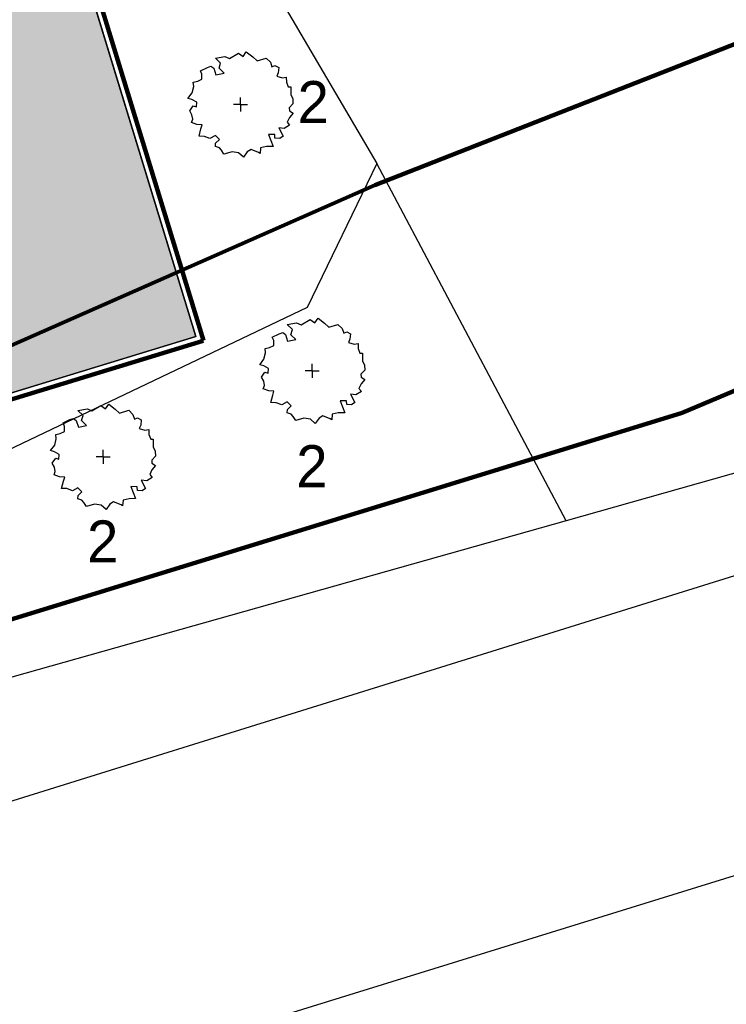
# Model space of a CAD drawing. Extents: x -740024 to -738426, y -1122140 to -1121743.
# Tile 27 of 256: x -739174 to -739157, y -1121983 to -1121960. Entities that reach past the tile are written whole.
import ezdxf

# ---------------------------------------------------------------- set-up
doc = ezdxf.new("R2010")
doc.units = 0
doc.header["$MEASUREMENT"] = 0
for name, color, linetype in [('G_DALSI_PRVKY_MAPY_L21800', 7, 'Continuous'), ('G_HRANICE_PARCEL_L21900', 7, 'Continuous'), ('G_HRANICE_PARCEL_L21999', 7, 'Continuous'), ('obrubníky', 7, 'Continuous'), ('souřadnice S-JSTK', 7, 'Continuous'), ('Standard', 7, 'Continuous'), ('SÍTĚ NOVÉ', 7, 'Continuous'), ('tx_silnice', 7, 'Continuous')]:
    doc.layers.add(name, color=color, linetype=linetype)
doc.styles.add('GENERATED_STYLE_1', font='txt')

msp = doc.modelspace()

# ---------------------------------------------------------------- hatches: boundary and pattern name
at = {"layer": 'obrubníky', "linetype": 'Continuous'}
h = msp.add_hatch(dxfattribs=at)
h.set_pattern_fill('CUT_STONE_KOPÍROVAT', color=256, style=0, pattern_type=2)
h.set_pattern_definition([(45, (-738576.9859, -1121962.5378), (-0.4772971, 0.4772971), [0, -0.45, 0, -0.675]), (110, (-738575.4859, -1121962.5378), (0.6342925, 0.2308636), [0, -0.33, 0, -0.57])])
h.paths.add_polyline_path([(-739204.2082, -1121977.8468), (-739205.9538, -1121972.2618), (-739200.2147, -1121970.5219), (-739203.0435, -1121961.4894, 0.4142136), (-739209.9644, -1121957.9396), (-739210.3998, -1121958.0759), (-739212.0448, -1121952.8232), (-739189.5107, -1121945.9363), (-739187.4645, -1121952.6305), (-739187.0819, -1121952.5136), (-739189.1281, -1121945.8193), (-739189.0806, -1121945.8038, 0.3693412), (-739188.3671, -1121944.717), (-739191.3296, -1121935.0254), (-739187.5043, -1121933.8561), (-739191.3044, -1121921.4239), (-739184.6102, -1121919.3777), (-739169.9457, -1121967.3528)], flags=0)

# ---------------------------------------------------------------- linework, layer by layer
at = {"layer": 'G_DALSI_PRVKY_MAPY_L21800', "flags": 128}
for points in [[(-739212.135, -1121990.1856), (-739156.525, -1121972.8456)], [(-739154.255, -1121979.2856), (-739209.865, -1121996.5056)]]:
    msp.add_lwpolyline(points, dxfattribs=at)
at = {"layer": 'G_HRANICE_PARCEL_L21900', "flags": 128}
for points in [[(-739156.855, -1121970.5256), (-739161.145, -1121971.7356)], [(-739161.145, -1121971.7356), (-739202.475, -1121983.3956)]]:
    msp.add_lwpolyline(points, dxfattribs=at)
at = {"layer": 'G_HRANICE_PARCEL_L21999', "flags": 128}
for points in [[(-739228.445, -1121885.2956), (-739205.655, -1121910.0056), (-739190.975, -1121925.6956), (-739175.615, -1121946.2656), (-739165.645, -1121963.2456)], [(-739165.645, -1121963.2456), (-739167.295, -1121966.6656), (-739185.535, -1121975.3656), (-739203.435, -1121980.3156)], [(-739161.145, -1121971.7356), (-739165.645, -1121963.2456)]]:
    msp.add_lwpolyline(points, dxfattribs=at)
at = {"layer": 'obrubníky', "flags": 128}
msp.add_lwpolyline([(-739204.2082, -1121977.8468), (-739205.9538, -1121972.2618), (-739200.2147, -1121970.5219), (-739203.0435, -1121961.4894, 0.4142136), (-739209.9644, -1121957.9396), (-739210.3998, -1121958.0759), (-739212.0448, -1121952.8232), (-739189.5107, -1121945.9363), (-739187.4645, -1121952.6305), (-739187.0819, -1121952.5136), (-739189.1281, -1121945.8193), (-739189.0806, -1121945.8038, 0.3693412), (-739188.3671, -1121944.717), (-739191.3296, -1121935.0254), (-739187.5043, -1121933.8561), (-739191.3044, -1121921.4239), (-739184.6102, -1121919.3777), (-739169.9457, -1121967.3528)], format="xyb", close=True, dxfattribs=at)
at = {"layer": 'souřadnice S-JSTK'}
for p, q in [((-739169.1464, -1121960.7424), (-739168.9332, -1121960.618)), ((-739168.9332, -1121960.618), (-739168.8206, -1121960.701)), ((-739168.8206, -1121960.701), (-739168.7437, -1121960.5893)), ((-739168.7437, -1121960.5893), (-739168.5896, -1121960.7069)), ((-739169.4764, -1121960.7408), (-739169.253, -1121960.701)), ((-739169.3537, -1121960.855), (-739169.4764, -1121960.7408)), ((-739169.3893, -1121960.9794), (-739169.3537, -1121960.855)), ((-739169.253, -1121960.701), (-739169.1464, -1121960.7424)), ((-739168.5896, -1121960.7069), (-739168.4889, -1121960.8017)), ((-739168.4889, -1121960.8017), (-739168.2716, -1121960.734)), ((-739168.2716, -1121960.734), (-739168.1691, -1121960.8313)), ((-739168.1691, -1121960.8313), (-739168.1335, -1121960.9438)), ((-739169.8318, -1121961.0351), (-739169.6677, -1121960.9557)), ((-739169.798, -1121961.1156), (-739169.8318, -1121961.0351)), ((-739169.6677, -1121960.9557), (-739169.5848, -1121960.9261)), ((-739169.5848, -1121960.9261), (-739169.5196, -1121960.9735)), ((-739169.5196, -1121960.9735), (-739169.468, -1121961.1358)), ((-739169.468, -1121961.1358), (-739169.2715, -1121961.0937)), ((-739169.2715, -1121961.0937), (-739169.3893, -1121960.9794)), ((-739168.1335, -1121960.9438), (-739168.0624, -1121960.9142)), ((-739168.0624, -1121960.9142), (-739167.9747, -1121960.9568)), ((-739167.9854, -1121961.086), (-739168.021, -1121961.1689)), ((-739167.9747, -1121960.9568), (-739167.9854, -1121961.086)), ((-739170.005, -1121961.3085), (-739169.8987, -1121961.2815)), ((-739169.9935, -1121961.4118), (-739170.005, -1121961.3085)), ((-739169.8987, -1121961.2815), (-739169.798, -1121961.24)), ((-739169.798, -1121961.24), (-739169.798, -1121961.1156)), ((-739168.021, -1121961.1689), (-739167.8847, -1121961.2045)), ((-739167.8847, -1121961.2045), (-739167.793, -1121961.1909)), ((-739167.793, -1121961.1909), (-739167.79, -1121961.3111)), ((-739167.79, -1121961.3111), (-739167.7485, -1121961.4177)), ((-739170.1318, -1121961.6932), (-739170.029, -1121961.5599)), ((-739170.029, -1121961.5599), (-739169.9935, -1121961.4118)), ((-739167.7485, -1121961.4177), (-739167.6856, -1121961.4185)), ((-739167.6856, -1121961.4185), (-739167.6893, -1121961.6013)), ((-739170.0349, -1121961.7198), (-739170.1318, -1121961.6932)), ((-739169.9224, -1121961.785), (-739170.0349, -1121961.7198)), ((-739169.9283, -1121961.8975), (-739169.9224, -1121961.785)), ((-739168.8814, -1121961.8397), (-739168.8814, -1121961.6731)), ((-739167.6893, -1121961.6013), (-739167.6419, -1121961.708)), ((-739167.6419, -1121961.708), (-739167.6359, -1121961.8205)), ((-739170.0882, -1121961.9923), (-739170.0053, -1121961.8738)), ((-739170.0349, -1121962.0871), (-739170.0882, -1121961.9923)), ((-739170.0053, -1121961.8738), (-739169.9283, -1121961.8975)), ((-739168.8814, -1121961.8397), (-739169.0481, -1121961.8397)), ((-739168.8814, -1121961.8397), (-739168.7147, -1121961.8397)), ((-739168.8814, -1121961.8397), (-739168.8814, -1121962.0064)), ((-739167.6359, -1121961.8205), (-739167.7248, -1121961.9153)), ((-739167.7248, -1121961.9153), (-739167.7189, -1121961.9923)), ((-739167.7189, -1121961.9923), (-739167.631, -1121962.0454)), ((-739170.0455, -1121962.2686), (-739170.0172, -1121962.1878)), ((-739169.9165, -1121962.3181), (-739170.0455, -1121962.2686)), ((-739170.0172, -1121962.1878), (-739170.0349, -1121962.0871)), ((-739167.7189, -1121962.1463), (-739167.7722, -1121962.2588)), ((-739167.7722, -1121962.2588), (-739167.7151, -1121962.3315)), ((-739167.631, -1121962.0454), (-739167.7189, -1121962.1463)), ((-739169.7921, -1121962.324), (-739169.9165, -1121962.3181)), ((-739169.8679, -1121962.5941), (-739169.8217, -1121962.4188)), ((-739169.8217, -1121962.4188), (-739169.7921, -1121962.324)), ((-739167.8433, -1121962.4129), (-739167.9736, -1121962.3951)), ((-739167.9736, -1121962.3951), (-739167.8685, -1121962.5953)), ((-739167.7151, -1121962.3315), (-739167.8433, -1121962.4129)), ((-739169.7388, -1121962.5965), (-739169.8679, -1121962.5941)), ((-739169.6084, -1121962.6498), (-739169.7388, -1121962.5965)), ((-739169.4781, -1121962.5787), (-739169.6084, -1121962.6498)), ((-739169.3834, -1121962.6735), (-739169.4781, -1121962.5787)), ((-739169.4722, -1121962.7564), (-739169.3834, -1121962.6735)), ((-739168.0684, -1121962.555), (-739168.2164, -1121962.5491)), ((-739168.2164, -1121962.5491), (-739168.1065, -1121962.8341)), ((-739168.0624, -1121962.6379), (-739168.0684, -1121962.555)), ((-739167.9499, -1121962.6498), (-739168.0624, -1121962.6379)), ((-739167.8685, -1121962.5953), (-739167.9499, -1121962.6498)), ((-739169.4781, -1121962.8393), (-739169.4722, -1121962.7564)), ((-739169.3834, -1121962.869), (-739169.4781, -1121962.8393)), ((-739169.336, -1121962.9223), (-739169.3834, -1121962.869)), ((-739169.2751, -1121963.0235), (-739169.336, -1121962.9223)), ((-739169.0813, -1121962.9637), (-739169.2751, -1121963.0235)), ((-739168.9273, -1121962.9874), (-739169.0813, -1121962.9637)), ((-739168.7199, -1121962.9637), (-739168.809, -1121963.0901)), ((-739168.6311, -1121962.9104), (-739168.7199, -1121962.9637)), ((-739168.4534, -1121962.9815), (-739168.6311, -1121962.9104)), ((-739168.406, -1121962.869), (-739168.4157, -1121963.0072)), ((-739168.2638, -1121962.8393), (-739168.406, -1121962.869)), ((-739168.1065, -1121962.8341), (-739168.2638, -1121962.8393)), ((-739168.809, -1121963.0901), (-739168.9273, -1121962.9874)), ((-739168.4157, -1121963.0072), (-739168.4534, -1121962.9815)), ((-739167.4408, -1121967.0748), (-739167.2275, -1121966.9504)), ((-739167.2275, -1121966.9504), (-739167.115, -1121967.0333)), ((-739167.115, -1121967.0333), (-739167.0381, -1121966.9217)), ((-739167.0381, -1121966.9217), (-739166.884, -1121967.0392)), ((-739167.7708, -1121967.0731), (-739167.5474, -1121967.0333)), ((-739167.6481, -1121967.1873), (-739167.7708, -1121967.0731)), ((-739167.6836, -1121967.3117), (-739167.6481, -1121967.1873)), ((-739167.5474, -1121967.0333), (-739167.4408, -1121967.0748)), ((-739166.884, -1121967.0392), (-739166.7833, -1121967.134)), ((-739166.7833, -1121967.134), (-739166.5659, -1121967.0663)), ((-739166.5659, -1121967.0663), (-739166.4634, -1121967.1636)), ((-739166.4634, -1121967.1636), (-739166.4279, -1121967.2762)), ((-739168.1262, -1121967.3674), (-739167.962, -1121967.288)), ((-739168.0923, -1121967.4479), (-739168.1262, -1121967.3674)), ((-739167.962, -1121967.288), (-739167.8791, -1121967.2584)), ((-739167.8791, -1121967.2584), (-739167.8139, -1121967.3058)), ((-739167.8139, -1121967.3058), (-739167.7623, -1121967.4682)), ((-739167.5659, -1121967.4261), (-739167.6836, -1121967.3117)), ((-739166.4279, -1121967.2762), (-739166.3568, -1121967.2465)), ((-739166.3568, -1121967.2465), (-739166.2691, -1121967.2891)), ((-739166.2798, -1121967.4183), (-739166.3153, -1121967.5013)), ((-739166.2691, -1121967.2891), (-739166.2798, -1121967.4183)), ((-739168.2993, -1121967.6408), (-739168.193, -1121967.6138)), ((-739168.2878, -1121967.7441), (-739168.2993, -1121967.6408)), ((-739168.193, -1121967.6138), (-739168.0923, -1121967.5723)), ((-739168.0923, -1121967.5723), (-739168.0923, -1121967.4479)), ((-739167.7623, -1121967.4682), (-739167.5659, -1121967.4261)), ((-739166.3153, -1121967.5013), (-739166.1791, -1121967.5368)), ((-739166.1791, -1121967.5368), (-739166.0874, -1121967.5232)), ((-739166.0874, -1121967.5232), (-739166.0843, -1121967.6434)), ((-739166.0843, -1121967.6434), (-739166.0428, -1121967.75)), ((-739168.4261, -1121968.0255), (-739168.3234, -1121967.8922)), ((-739168.3234, -1121967.8922), (-739168.2878, -1121967.7441)), ((-739166.0428, -1121967.75), (-739165.9799, -1121967.7508)), ((-739165.9799, -1121967.7508), (-739165.9836, -1121967.9337)), ((-739168.3293, -1121968.0521), (-739168.4261, -1121968.0255)), ((-739168.2167, -1121968.1173), (-739168.3293, -1121968.0521)), ((-739168.2227, -1121968.2298), (-739168.2167, -1121968.1173)), ((-739167.1757, -1121968.1721), (-739167.1757, -1121968.0054)), ((-739165.9836, -1121967.9337), (-739165.9362, -1121968.0403)), ((-739165.9362, -1121968.0403), (-739165.9303, -1121968.1528)), ((-739168.3826, -1121968.3246), (-739168.2997, -1121968.2061)), ((-739168.3293, -1121968.4194), (-739168.3826, -1121968.3246)), ((-739168.2997, -1121968.2061), (-739168.2227, -1121968.2298)), ((-739167.1757, -1121968.1721), (-739167.3424, -1121968.1721)), ((-739167.1757, -1121968.1721), (-739167.0091, -1121968.1721)), ((-739167.1757, -1121968.1721), (-739167.1757, -1121968.3387)), ((-739165.9303, -1121968.1528), (-739166.0191, -1121968.2476)), ((-739166.0191, -1121968.2476), (-739166.0132, -1121968.3246)), ((-739166.0132, -1121968.3246), (-739165.9253, -1121968.3778)), ((-739168.3398, -1121968.6009), (-739168.3115, -1121968.5201)), ((-739168.3115, -1121968.5201), (-739168.3293, -1121968.4194)), ((-739166.0132, -1121968.4786), (-739166.0665, -1121968.5912)), ((-739166.0665, -1121968.5912), (-739166.0094, -1121968.6639)), ((-739165.9253, -1121968.3778), (-739166.0132, -1121968.4786)), ((-739168.2108, -1121968.6504), (-739168.3398, -1121968.6009)), ((-739168.0864, -1121968.6563), (-739168.2108, -1121968.6504)), ((-739168.1622, -1121968.9265), (-739168.116, -1121968.7511)), ((-739168.116, -1121968.7511), (-739168.0864, -1121968.6563)), ((-739166.1376, -1121968.7452), (-739166.2679, -1121968.7274)), ((-739166.2679, -1121968.7274), (-739166.1629, -1121968.9276)), ((-739166.0094, -1121968.6639), (-739166.1376, -1121968.7452)), ((-739172.4146, -1121969.1184), (-739172.2014, -1121968.994)), ((-739172.2014, -1121968.994), (-739172.0888, -1121969.077)), ((-739172.0888, -1121969.077), (-739172.0119, -1121968.9653)), ((-739172.0119, -1121968.9653), (-739171.8578, -1121969.0829)), ((-739168.0331, -1121968.9288), (-739168.1622, -1121968.9265)), ((-739167.9028, -1121968.9821), (-739168.0331, -1121968.9288)), ((-739167.7725, -1121968.911), (-739167.9028, -1121968.9821)), ((-739167.6777, -1121969.0058), (-739167.7725, -1121968.911)), ((-739167.7665, -1121969.0887), (-739167.6777, -1121969.0058)), ((-739166.3627, -1121968.8873), (-739166.5108, -1121968.8814)), ((-739166.5108, -1121968.8814), (-739166.4009, -1121969.1664)), ((-739166.3568, -1121968.9703), (-739166.3627, -1121968.8873)), ((-739166.2442, -1121968.9821), (-739166.3568, -1121968.9703)), ((-739166.1629, -1121968.9276), (-739166.2442, -1121968.9821)), ((-739172.7446, -1121969.1167), (-739172.5212, -1121969.077)), ((-739172.6219, -1121969.231), (-739172.7446, -1121969.1167)), ((-739172.6575, -1121969.3554), (-739172.6219, -1121969.231)), ((-739172.5212, -1121969.077), (-739172.4146, -1121969.1184)), ((-739171.8578, -1121969.0829), (-739171.7571, -1121969.1777)), ((-739171.7571, -1121969.1777), (-739171.5398, -1121969.1099)), ((-739171.5398, -1121969.1099), (-739171.4372, -1121969.2073)), ((-739171.4372, -1121969.2073), (-739171.4017, -1121969.3198)), ((-739171.4017, -1121969.3198), (-739171.3306, -1121969.2902)), ((-739171.3306, -1121969.2902), (-739171.2429, -1121969.3327)), ((-739167.7725, -1121969.1717), (-739167.7665, -1121969.0887)), ((-739167.6777, -1121969.2013), (-739167.7725, -1121969.1717)), ((-739167.6303, -1121969.2546), (-739167.6777, -1121969.2013)), ((-739167.5694, -1121969.3559), (-739167.6303, -1121969.2546)), ((-739167.3756, -1121969.2961), (-739167.5694, -1121969.3559)), ((-739167.2216, -1121969.3197), (-739167.3756, -1121969.2961)), ((-739167.0143, -1121969.2961), (-739167.1033, -1121969.4225)), ((-739166.9254, -1121969.2427), (-739167.0143, -1121969.2961)), ((-739166.7477, -1121969.3138), (-739166.9254, -1121969.2427)), ((-739166.7003, -1121969.2013), (-739166.7101, -1121969.3395)), ((-739166.5582, -1121969.1717), (-739166.7003, -1121969.2013)), ((-739166.4009, -1121969.1664), (-739166.5582, -1121969.1717)), ((-739173.1, -1121969.4111), (-739172.9359, -1121969.3317)), ((-739173.0662, -1121969.4916), (-739173.1, -1121969.4111)), ((-739173.0662, -1121969.616), (-739173.0662, -1121969.4916)), ((-739172.9359, -1121969.3317), (-739172.8529, -1121969.3021)), ((-739172.8529, -1121969.3021), (-739172.7878, -1121969.3494)), ((-739172.7878, -1121969.3494), (-739172.7362, -1121969.5118)), ((-739172.7362, -1121969.5118), (-739172.5397, -1121969.4697)), ((-739172.5397, -1121969.4697), (-739172.6575, -1121969.3554)), ((-739171.2536, -1121969.462), (-739171.2892, -1121969.5449)), ((-739171.2429, -1121969.3327), (-739171.2536, -1121969.462)), ((-739167.1033, -1121969.4225), (-739167.2216, -1121969.3197)), ((-739166.7101, -1121969.3395), (-739166.7477, -1121969.3138)), ((-739173.2732, -1121969.6845), (-739173.1669, -1121969.6575)), ((-739173.2617, -1121969.7878), (-739173.2732, -1121969.6845)), ((-739173.1669, -1121969.6575), (-739173.0662, -1121969.616)), ((-739171.2892, -1121969.5449), (-739171.1529, -1121969.5805)), ((-739171.1529, -1121969.5805), (-739171.0612, -1121969.5669)), ((-739171.0612, -1121969.5669), (-739171.0581, -1121969.6871)), ((-739171.0581, -1121969.6871), (-739171.0167, -1121969.7937)), ((-739173.4, -1121970.0691), (-739173.2972, -1121969.9359)), ((-739173.2972, -1121969.9359), (-739173.2617, -1121969.7878)), ((-739171.0167, -1121969.7937), (-739170.9538, -1121969.7945)), ((-739170.9538, -1121969.7945), (-739170.9575, -1121969.9773)), ((-739170.9575, -1121969.9773), (-739170.9101, -1121970.0839)), ((-739173.3031, -1121970.0958), (-739173.4, -1121970.0691)), ((-739173.1906, -1121970.1609), (-739173.3031, -1121970.0958)), ((-739173.1965, -1121970.2735), (-739173.1906, -1121970.1609)), ((-739172.1496, -1121970.2157), (-739172.3163, -1121970.2157)), ((-739172.1496, -1121970.2157), (-739172.1496, -1121970.049)), ((-739172.1496, -1121970.2157), (-739171.9829, -1121970.2157)), ((-739172.1496, -1121970.2157), (-739172.1496, -1121970.3824)), ((-739170.9041, -1121970.1965), (-739170.993, -1121970.2913)), ((-739170.9101, -1121970.0839), (-739170.9041, -1121970.1965)), ((-739173.3564, -1121970.3683), (-739173.2735, -1121970.2498)), ((-739173.3031, -1121970.463), (-739173.3564, -1121970.3683)), ((-739173.2854, -1121970.5637), (-739173.3031, -1121970.463)), ((-739173.2735, -1121970.2498), (-739173.1965, -1121970.2735)), ((-739170.993, -1121970.2913), (-739170.9871, -1121970.3683)), ((-739170.9871, -1121970.3683), (-739170.8992, -1121970.4214)), ((-739170.8992, -1121970.4214), (-739170.9871, -1121970.5223)), ((-739173.3137, -1121970.6446), (-739173.2854, -1121970.5637)), ((-739173.1847, -1121970.6941), (-739173.3137, -1121970.6446)), ((-739173.0603, -1121970.7), (-739173.1847, -1121970.6941)), ((-739173.0899, -1121970.7948), (-739173.0603, -1121970.7)), ((-739170.9871, -1121970.5223), (-739171.0404, -1121970.6348)), ((-739171.0404, -1121970.6348), (-739170.9833, -1121970.7075)), ((-739173.1361, -1121970.9701), (-739173.0899, -1121970.7948)), ((-739171.3366, -1121970.931), (-739171.4846, -1121970.9251)), ((-739171.4846, -1121970.9251), (-739171.3747, -1121971.21)), ((-739171.3306, -1121971.0139), (-739171.3366, -1121970.931)), ((-739171.1115, -1121970.7888), (-739171.2418, -1121970.7711)), ((-739171.2418, -1121970.7711), (-739171.1367, -1121970.9713)), ((-739170.9833, -1121970.7075), (-739171.1115, -1121970.7888)), ((-739173.007, -1121970.9725), (-739173.1361, -1121970.9701)), ((-739172.8766, -1121971.0258), (-739173.007, -1121970.9725)), ((-739172.7463, -1121970.9547), (-739172.8766, -1121971.0258)), ((-739172.6516, -1121971.0495), (-739172.7463, -1121970.9547)), ((-739172.7463, -1121971.2153), (-739172.7404, -1121971.1324)), ((-739172.7404, -1121971.1324), (-739172.6516, -1121971.0495)), ((-739171.2181, -1121971.0258), (-739171.3306, -1121971.0139)), ((-739171.1367, -1121970.9713), (-739171.2181, -1121971.0258)), ((-739172.6516, -1121971.2449), (-739172.7463, -1121971.2153)), ((-739172.6042, -1121971.2982), (-739172.6516, -1121971.2449)), ((-739172.5433, -1121971.3995), (-739172.6042, -1121971.2982)), ((-739172.3495, -1121971.3397), (-739172.5433, -1121971.3995)), ((-739172.1954, -1121971.3634), (-739172.3495, -1121971.3397)), ((-739172.0772, -1121971.4661), (-739172.1954, -1121971.3634)), ((-739171.9881, -1121971.3397), (-739172.0772, -1121971.4661)), ((-739171.8993, -1121971.2864), (-739171.9881, -1121971.3397)), ((-739171.7216, -1121971.3575), (-739171.8993, -1121971.2864)), ((-739171.6839, -1121971.3832), (-739171.7216, -1121971.3575)), ((-739171.6742, -1121971.2449), (-739171.6839, -1121971.3832)), ((-739171.532, -1121971.2153), (-739171.6742, -1121971.2449)), ((-739171.3747, -1121971.21), (-739171.532, -1121971.2153))]:
    msp.add_line(p, q, dxfattribs=at)
at = {"layer": 'Standard', "color": 1, "lineweight": 200}
for p, q in [((-739169.7584, -1121967.4523), (-739191.1029, -1121897.6235)), ((-739204.1609, -1121977.9892), (-739169.7688, -1121967.4555))]:
    msp.add_line(p, q, dxfattribs=at)
at = {"layer": 'Standard'}
msp.add_line((-739227.4084, -1121984.9526), (-739169.9457, -1121967.3528), dxfattribs=at)
at = {"layer": 'SÍTĚ NOVÉ'}
msp.add_line((-739169.9457, -1121967.3528), (-739186.6194, -1121912.8045), dxfattribs=at)
at = {"layer": 'SÍTĚ NOVÉ', "color": 150, "lineweight": 200}
for p, q in [((-739165.6901, -1121963.7585), (-739110.029, -1121941.8978)), ((-739201.4447, -1121979.5023), (-739165.6901, -1121963.7585))]:
    msp.add_line(p, q, dxfattribs=at)
at = {"layer": 'SÍTĚ NOVÉ', "color": 1, "lineweight": 200}
for p, q in [((-739158.3824, -1121969.1704), (-739120.0254, -1121952.9607)), ((-739300.7666, -1122012.9901), (-739158.3824, -1121969.1704))]:
    msp.add_line(p, q, dxfattribs=at)
at = {"layer": 'tx_silnice'}
for p, q in [((-739191.2286, -1121897.7254), (-739169.9457, -1121967.3528)), ((-739169.7584, -1121967.4523), (-739191.0852, -1121897.6815)), ((-739169.9457, -1121967.3528), (-739204.2048, -1121977.8457)), ((-739204.1609, -1121977.9892), (-739169.7584, -1121967.4523))]:
    msp.add_line(p, q, dxfattribs=at)

# ---------------------------------------------------------------- texts
at = {"layer": 'souřadnice S-JSTK', "color": 1, "lineweight": 60, "char_height": 1, "attachment_point": 4, "style": 'GENERATED_STYLE_1'}
for insert in [(-739167.5249, -1121961.7826), (-739167.5552, -1121970.4381), (-739172.529, -1121972.228)]:
    msp.add_mtext('{2}', dxfattribs=dict(at, insert=insert))

doc.saveas('drawing.dxf')
